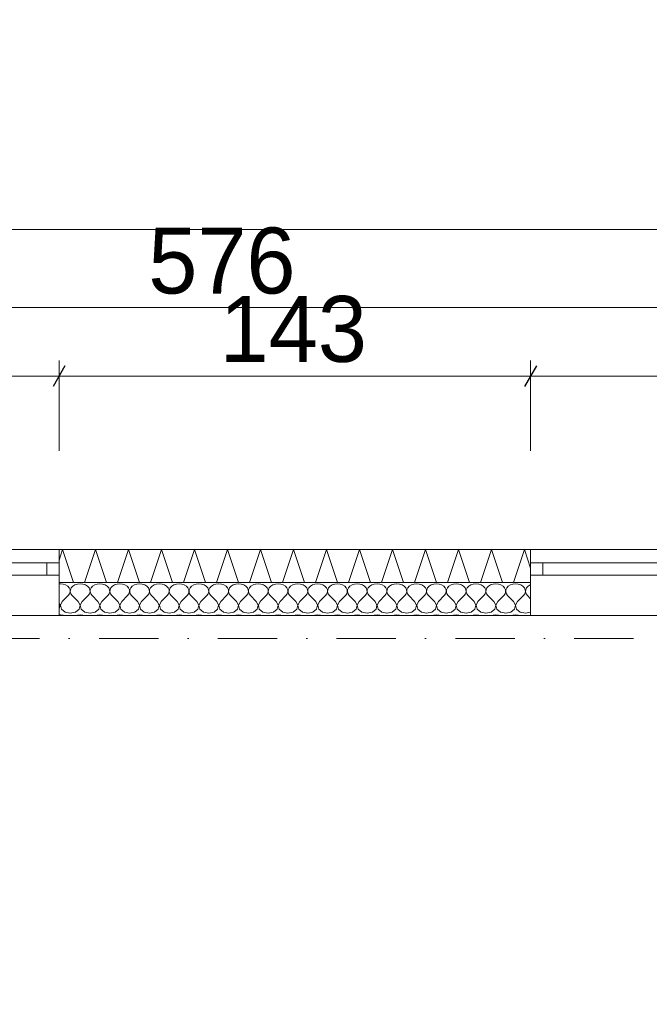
# Model space of a CAD drawing. Header units: millimetres. Extents: x 100377 to 152816, y -1988 to 13902.
# Tile 55 of 58: x 133732 to 135641, y 10658 to 13644. Entities that reach past the tile are written whole.
import ezdxf

# ---------------------------------------------------------------- set-up
doc = ezdxf.new("R2010")
doc.units = ezdxf.units.MM
doc.header["$MEASUREMENT"] = 0
doc.linetypes.add('Kropki i Kreski', pattern=[360, 180, -90, 0, -90])
for name, color, linetype, lineweight in [('Nowe_0_Nr_pióra__1', 7, 'Continuous', 13), ('Nowe_0_Nr_pióra__2', 251, 'Continuous', 13), ('Nowe_299-A Wymiary Opisy_Nr_pióra__1', 7, 'Continuous', 13), ('Nowe_299-A Wymiary Opisy_Nr_pióra__21', 7, 'Continuous', 25), ('Nowe_810-G Ogólne_Nr_pióra__1', 7, 'Continuous', 13)]:
    doc.layers.add(name, color=color, linetype=linetype, lineweight=lineweight)
doc.layers.add('Nowe_299-A Wymiary Opisy', color=7, linetype='Continuous')
doc.styles.add('STYL_AUTOMATYCZNY_1', font='txt')
doc.dimstyles.new('STYL_AUTOMATYCZNY__2', dxfattribs={"dimtxt": 200, "dimasz": 47.5, "dimexe": 0.18, "dimexo": 300, "dimgap": 0.09, "dimtad": 1, "dimtih": 1, "dimtoh": 1, "dimdec": 0, "dimlfac": 0.1, "dimzin": 0, "dimdsep": 46, "dimtxsty": 'STYL_AUTOMATYCZNY_1', "dimblk": 'ARROWHEAD_2', "dimblk1": 'ARROWHEAD_2', "dimblk2": 'ARROWHEAD_2', "dimcen": 0.09, "dimclrd": 7, "dimclre": 7, "dimclrt": 7, "dimadec": 1, "dimazin": 0, "dimtfac": 1, "dimtdec": 4, "dimtmove": 0, "dimatfit": 3, "dimfxl": 0, "dimtolj": 1, "dimtzin": 0, "dimarcsym": 0})

# ---------------------------------------------------------------- blocks, each defined once
blk = doc.blocks.new('*X44')
at = {"layer": 'Nowe_0_Nr_pióra__1', "color": 7, "linetype": 'Continuous', "lineweight": 13}
for p, q in [((133855.7, 11933.5), (133851.8, 11933)), ((133863.9, 11932.6), (133855.7, 11933.5)), ((133871.5, 11930.1), (133863.9, 11932.6)), ((133877.9, 11926.2), (133871.5, 11930.1)), ((133882.6, 11921.1), (133877.9, 11926.2)), ((133885.2, 11915.2), (133882.6, 11921.1)), ((133885.6, 11909), (133885.2, 11915.2)), ((133886.3, 11915.2), (133885.9, 11909)), ((133888.9, 11921.1), (133886.3, 11915.2)), ((133893.6, 11926.2), (133888.9, 11921.1)), ((133900, 11930.1), (133893.6, 11926.2)), ((133907.5, 11932.6), (133900, 11930.1)), ((133915.7, 11933.5), (133907.5, 11932.6)), ((133923.9, 11932.6), (133915.7, 11933.5)), ((133931.5, 11930.1), (133923.9, 11932.6)), ((133937.9, 11926.2), (133931.5, 11930.1)), ((133942.6, 11921.1), (133937.9, 11926.2)), ((133945.2, 11915.2), (133942.6, 11921.1)), ((133945.6, 11909), (133945.2, 11915.2)), ((133946.3, 11915.2), (133945.9, 11909)), ((133948.9, 11921.1), (133946.3, 11915.2)), ((133953.6, 11926.2), (133948.9, 11921.1)), ((133960, 11930.1), (133953.6, 11926.2)), ((133967.5, 11932.6), (133960, 11930.1)), ((133975.7, 11933.5), (133967.5, 11932.6)), ((133983.9, 11932.6), (133975.7, 11933.5)), ((133991.5, 11930.1), (133983.9, 11932.6)), ((133997.9, 11926.2), (133991.5, 11930.1)), ((134002.6, 11921.1), (133997.9, 11926.2)), ((134005.2, 11915.2), (134002.6, 11921.1)), ((134005.6, 11909), (134005.2, 11915.2)), ((134006.3, 11915.2), (134005.9, 11909)), ((134008.9, 11921.1), (134006.3, 11915.2)), ((134013.6, 11926.2), (134008.9, 11921.1)), ((134020, 11930.1), (134013.6, 11926.2)), ((134027.5, 11932.6), (134020, 11930.1)), ((134035.7, 11933.5), (134027.5, 11932.6)), ((134043.9, 11932.6), (134035.7, 11933.5)), ((134051.5, 11930.1), (134043.9, 11932.6)), ((134057.9, 11926.2), (134051.5, 11930.1)), ((134062.6, 11921.1), (134057.9, 11926.2)), ((134065.2, 11915.2), (134062.6, 11921.1)), ((134065.6, 11909), (134065.2, 11915.2)), ((134066.3, 11915.2), (134065.9, 11909)), ((134068.9, 11921.1), (134066.3, 11915.2)), ((134073.6, 11926.2), (134068.9, 11921.1)), ((134080, 11930.1), (134073.6, 11926.2)), ((134087.5, 11932.6), (134080, 11930.1)), ((134095.7, 11933.5), (134087.5, 11932.6)), ((134103.9, 11932.6), (134095.7, 11933.5)), ((134111.5, 11930.1), (134103.9, 11932.6)), ((134117.9, 11926.2), (134111.5, 11930.1)), ((134122.6, 11921.1), (134117.9, 11926.2)), ((134125.2, 11915.2), (134122.6, 11921.1)), ((134125.6, 11909), (134125.2, 11915.2)), ((134126.3, 11915.2), (134125.9, 11909)), ((134128.9, 11921.1), (134126.3, 11915.2)), ((134133.6, 11926.2), (134128.9, 11921.1)), ((134140, 11930.1), (134133.6, 11926.2)), ((134147.5, 11932.6), (134140, 11930.1)), ((134155.7, 11933.5), (134147.5, 11932.6)), ((134163.9, 11932.6), (134155.7, 11933.5)), ((134171.5, 11930.1), (134163.9, 11932.6)), ((134177.9, 11926.2), (134171.5, 11930.1)), ((134182.6, 11921.1), (134177.9, 11926.2)), ((134185.2, 11915.2), (134182.6, 11921.1)), ((134185.6, 11909), (134185.2, 11915.2)), ((134186.3, 11915.2), (134185.9, 11909)), ((134188.9, 11921.1), (134186.3, 11915.2)), ((134193.6, 11926.2), (134188.9, 11921.1)), ((134200, 11930.1), (134193.6, 11926.2)), ((134207.5, 11932.6), (134200, 11930.1)), ((134215.7, 11933.5), (134207.5, 11932.6)), ((134223.9, 11932.6), (134215.7, 11933.5)), ((134231.5, 11930.1), (134223.9, 11932.6)), ((134237.9, 11926.2), (134231.5, 11930.1)), ((134242.6, 11921.1), (134237.9, 11926.2)), ((134245.2, 11915.2), (134242.6, 11921.1)), ((134245.6, 11909), (134245.2, 11915.2)), ((134246.3, 11915.2), (134245.9, 11909)), ((134248.9, 11921.1), (134246.3, 11915.2)), ((134253.6, 11926.2), (134248.9, 11921.1)), ((134260, 11930.1), (134253.6, 11926.2)), ((134267.5, 11932.6), (134260, 11930.1)), ((134275.7, 11933.5), (134267.5, 11932.6)), ((134283.9, 11932.6), (134275.7, 11933.5)), ((134291.5, 11930.1), (134283.9, 11932.6)), ((134297.9, 11926.2), (134291.5, 11930.1)), ((134302.6, 11921.1), (134297.9, 11926.2)), ((134305.2, 11915.2), (134302.6, 11921.1)), ((134305.6, 11909), (134305.2, 11915.2)), ((134306.3, 11915.2), (134305.9, 11909)), ((134308.9, 11921.1), (134306.3, 11915.2)), ((134313.6, 11926.2), (134308.9, 11921.1)), ((134320, 11930.1), (134313.6, 11926.2)), ((134327.5, 11932.6), (134320, 11930.1)), ((134335.7, 11933.5), (134327.5, 11932.6)), ((134343.9, 11932.6), (134335.7, 11933.5)), ((134351.5, 11930.1), (134343.9, 11932.6)), ((134357.9, 11926.2), (134351.5, 11930.1)), ((134362.6, 11921.1), (134357.9, 11926.2)), ((134365.2, 11915.2), (134362.6, 11921.1)), ((134365.6, 11909), (134365.2, 11915.2)), ((134366.3, 11915.2), (134365.9, 11909)), ((134368.9, 11921.1), (134366.3, 11915.2)), ((134373.6, 11926.2), (134368.9, 11921.1)), ((134380, 11930.1), (134373.6, 11926.2)), ((134387.5, 11932.6), (134380, 11930.1)), ((134395.7, 11933.5), (134387.5, 11932.6)), ((134403.9, 11932.6), (134395.7, 11933.5)), ((134411.5, 11930.1), (134403.9, 11932.6)), ((134417.9, 11926.2), (134411.5, 11930.1)), ((134422.6, 11921.1), (134417.9, 11926.2)), ((134425.2, 11915.2), (134422.6, 11921.1)), ((134425.6, 11909), (134425.2, 11915.2)), ((134426.3, 11915.2), (134425.9, 11909)), ((134428.9, 11921.1), (134426.3, 11915.2)), ((134433.6, 11926.2), (134428.9, 11921.1)), ((134440, 11930.1), (134433.6, 11926.2)), ((134447.5, 11932.6), (134440, 11930.1)), ((134455.7, 11933.5), (134447.5, 11932.6)), ((134463.9, 11932.6), (134455.7, 11933.5)), ((134471.5, 11930.1), (134463.9, 11932.6)), ((134477.9, 11926.2), (134471.5, 11930.1)), ((134482.6, 11921.1), (134477.9, 11926.2)), ((134485.2, 11915.2), (134482.6, 11921.1)), ((134485.6, 11909), (134485.2, 11915.2)), ((134486.3, 11915.2), (134485.9, 11909)), ((134488.9, 11921.1), (134486.3, 11915.2)), ((134493.6, 11926.2), (134488.9, 11921.1)), ((134500, 11930.1), (134493.6, 11926.2)), ((134507.5, 11932.6), (134500, 11930.1)), ((134515.7, 11933.5), (134507.5, 11932.6)), ((134523.9, 11932.6), (134515.7, 11933.5)), ((134531.5, 11930.1), (134523.9, 11932.6)), ((134537.9, 11926.2), (134531.5, 11930.1)), ((134542.6, 11921.1), (134537.9, 11926.2)), ((134545.2, 11915.2), (134542.6, 11921.1)), ((134545.6, 11909), (134545.2, 11915.2)), ((134546.3, 11915.2), (134545.9, 11909)), ((134548.9, 11921.1), (134546.3, 11915.2)), ((134553.6, 11926.2), (134548.9, 11921.1)), ((134560, 11930.1), (134553.6, 11926.2)), ((134567.5, 11932.6), (134560, 11930.1)), ((134575.7, 11933.5), (134567.5, 11932.6)), ((134583.9, 11932.6), (134575.7, 11933.5)), ((134591.5, 11930.1), (134583.9, 11932.6)), ((134597.9, 11926.2), (134591.5, 11930.1)), ((134602.6, 11921.1), (134597.9, 11926.2)), ((134605.2, 11915.2), (134602.6, 11921.1)), ((134605.6, 11909), (134605.2, 11915.2)), ((134606.3, 11915.2), (134605.9, 11909)), ((134608.9, 11921.1), (134606.3, 11915.2)), ((134613.6, 11926.2), (134608.9, 11921.1)), ((134620, 11930.1), (134613.6, 11926.2)), ((134627.5, 11932.6), (134620, 11930.1)), ((134635.7, 11933.5), (134627.5, 11932.6)), ((134643.9, 11932.6), (134635.7, 11933.5)), ((134651.5, 11930.1), (134643.9, 11932.6)), ((134657.9, 11926.2), (134651.5, 11930.1)), ((134662.6, 11921.1), (134657.9, 11926.2)), ((134665.2, 11915.2), (134662.6, 11921.1)), ((134665.6, 11909), (134665.2, 11915.2)), ((134666.3, 11915.2), (134665.9, 11909)), ((134668.9, 11921.1), (134666.3, 11915.2)), ((134673.6, 11926.2), (134668.9, 11921.1)), ((134680, 11930.1), (134673.6, 11926.2)), ((134687.5, 11932.6), (134680, 11930.1)), ((134695.7, 11933.5), (134687.5, 11932.6)), ((134703.9, 11932.6), (134695.7, 11933.5)), ((134711.5, 11930.1), (134703.9, 11932.6)), ((134717.9, 11926.2), (134711.5, 11930.1)), ((134722.6, 11921.1), (134717.9, 11926.2)), ((134725.2, 11915.2), (134722.6, 11921.1)), ((134725.6, 11909), (134725.2, 11915.2)), ((134726.3, 11915.2), (134725.9, 11909)), ((134728.9, 11921.1), (134726.3, 11915.2)), ((134733.6, 11926.2), (134728.9, 11921.1)), ((134740, 11930.1), (134733.6, 11926.2)), ((134747.5, 11932.6), (134740, 11930.1)), ((134755.7, 11933.5), (134747.5, 11932.6)), ((134763.9, 11932.6), (134755.7, 11933.5)), ((134771.5, 11930.1), (134763.9, 11932.6)), ((134777.9, 11926.2), (134771.5, 11930.1)), ((134782.6, 11921.1), (134777.9, 11926.2)), ((134785.2, 11915.2), (134782.6, 11921.1)), ((134785.6, 11909), (134785.2, 11915.2)), ((134786.3, 11915.2), (134785.9, 11909)), ((134788.9, 11921.1), (134786.3, 11915.2)), ((134793.6, 11926.2), (134788.9, 11921.1)), ((134800, 11930.1), (134793.6, 11926.2)), ((134807.5, 11932.6), (134800, 11930.1)), ((134815.7, 11933.5), (134807.5, 11932.6)), ((134823.9, 11932.6), (134815.7, 11933.5)), ((134831.5, 11930.1), (134823.9, 11932.6)), ((134837.9, 11926.2), (134831.5, 11930.1)), ((134842.6, 11921.1), (134837.9, 11926.2)), ((134845.2, 11915.2), (134842.6, 11921.1)), ((134845.6, 11909), (134845.2, 11915.2)), ((134846.3, 11915.2), (134845.9, 11909)), ((134848.9, 11921.1), (134846.3, 11915.2)), ((134853.6, 11926.2), (134848.9, 11921.1)), ((134860, 11930.1), (134853.6, 11926.2)), ((134867.5, 11932.6), (134860, 11930.1)), ((134875.7, 11933.5), (134867.5, 11932.6)), ((134883.9, 11932.6), (134875.7, 11933.5)), ((134891.5, 11930.1), (134883.9, 11932.6)), ((134897.9, 11926.2), (134891.5, 11930.1)), ((134902.6, 11921.1), (134897.9, 11926.2)), ((134905.2, 11915.2), (134902.6, 11921.1)), ((134905.6, 11909), (134905.2, 11915.2)), ((134906.3, 11915.2), (134905.9, 11909)), ((134908.9, 11921.1), (134906.3, 11915.2)), ((134913.6, 11926.2), (134908.9, 11921.1)), ((134920, 11930.1), (134913.6, 11926.2)), ((134927.5, 11932.6), (134920, 11930.1)), ((134935.7, 11933.5), (134927.5, 11932.6)), ((134943.9, 11932.6), (134935.7, 11933.5)), ((134951.5, 11930.1), (134943.9, 11932.6)), ((134957.9, 11926.2), (134951.5, 11930.1)), ((134962.6, 11921.1), (134957.9, 11926.2)), ((134965.2, 11915.2), (134962.6, 11921.1)), ((134965.6, 11909), (134965.2, 11915.2)), ((134966.3, 11915.2), (134965.9, 11909)), ((134968.9, 11921.1), (134966.3, 11915.2)), ((134973.6, 11926.2), (134968.9, 11921.1)), ((134980, 11930.1), (134973.6, 11926.2)), ((134987.5, 11932.6), (134980, 11930.1)), ((134995.7, 11933.5), (134987.5, 11932.6)), ((135003.9, 11932.6), (134995.7, 11933.5)), ((135011.5, 11930.1), (135003.9, 11932.6)), ((135017.9, 11926.2), (135011.5, 11930.1)), ((135022.6, 11921.1), (135017.9, 11926.2)), ((135025.2, 11915.2), (135022.6, 11921.1)), ((135025.6, 11909), (135025.2, 11915.2)), ((135026.3, 11915.2), (135025.9, 11909)), ((135028.9, 11921.1), (135026.3, 11915.2)), ((135033.6, 11926.2), (135028.9, 11921.1)), ((135040, 11930.1), (135033.6, 11926.2)), ((135047.5, 11932.6), (135040, 11930.1)), ((135055.7, 11933.5), (135047.5, 11932.6)), ((135063.9, 11932.6), (135055.7, 11933.5)), ((135071.5, 11930.1), (135063.9, 11932.6)), ((135077.9, 11926.2), (135071.5, 11930.1)), ((135082.6, 11921.1), (135077.9, 11926.2)), ((135085.2, 11915.2), (135082.6, 11921.1)), ((135085.6, 11909), (135085.2, 11915.2)), ((135086.3, 11915.2), (135085.9, 11909)), ((135088.9, 11921.1), (135086.3, 11915.2)), ((135093.6, 11926.2), (135088.9, 11921.1)), ((135100, 11930.1), (135093.6, 11926.2)), ((135107.5, 11932.6), (135100, 11930.1)), ((135115.7, 11933.5), (135107.5, 11932.6)), ((135123.9, 11932.6), (135115.7, 11933.5)), ((135131.5, 11930.1), (135123.9, 11932.6)), ((135137.9, 11926.2), (135131.5, 11930.1)), ((135142.6, 11921.1), (135137.9, 11926.2)), ((135145.2, 11915.2), (135142.6, 11921.1)), ((135145.6, 11909), (135145.2, 11915.2)), ((135146.3, 11915.2), (135145.9, 11909)), ((135148.9, 11921.1), (135146.3, 11915.2)), ((135153.6, 11926.2), (135148.9, 11921.1)), ((135160, 11930.1), (135153.6, 11926.2)), ((135167.5, 11932.6), (135160, 11930.1)), ((135175.7, 11933.5), (135167.5, 11932.6)), ((135183.9, 11932.6), (135175.7, 11933.5)), ((135191.5, 11930.1), (135183.9, 11932.6)), ((135197.9, 11926.2), (135191.5, 11930.1)), ((135202.6, 11921.1), (135197.9, 11926.2)), ((135205.2, 11915.2), (135202.6, 11921.1)), ((135205.6, 11909), (135205.2, 11915.2)), ((135206.3, 11915.2), (135205.9, 11909)), ((135208.9, 11921.1), (135206.3, 11915.2)), ((135213.6, 11926.2), (135208.9, 11921.1)), ((135220, 11930.1), (135213.6, 11926.2)), ((135227.5, 11932.6), (135220, 11930.1)), ((135235.7, 11933.5), (135227.5, 11932.6)), ((135243.9, 11932.6), (135235.7, 11933.5)), ((135251.5, 11930.1), (135243.9, 11932.6)), ((135257.9, 11926.2), (135251.5, 11930.1)), ((135262.6, 11921.1), (135257.9, 11926.2)), ((135265.2, 11915.2), (135262.6, 11921.1)), ((135265.6, 11909), (135265.2, 11915.2)), ((135266.3, 11915.2), (135265.9, 11909)), ((135268.9, 11921.1), (135266.3, 11915.2)), ((135273.6, 11926.2), (135268.9, 11921.1)), ((135280, 11930.1), (135273.6, 11926.2)), ((135281.1, 11930.5), (135280, 11930.1)), ((133861.7, 11879.7), (133879.7, 11897.6)), ((133879.7, 11897.6), (133883.7, 11903)), ((133883.7, 11903), (133885.6, 11909)), ((133885.9, 11909), (133887.7, 11903)), ((133887.7, 11903), (133891.7, 11897.6)), ((133909.7, 11879.7), (133891.7, 11897.6)), ((133921.7, 11879.7), (133939.7, 11897.6)), ((133939.7, 11897.6), (133943.7, 11903)), ((133943.7, 11903), (133945.6, 11909)), ((133945.9, 11909), (133947.7, 11903)), ((133947.7, 11903), (133951.7, 11897.6)), ((133969.7, 11879.7), (133951.7, 11897.6)), ((133981.7, 11879.7), (133999.7, 11897.6)), ((133999.7, 11897.6), (134003.7, 11903)), ((134003.7, 11903), (134005.6, 11909)), ((134005.9, 11909), (134007.7, 11903)), ((134007.7, 11903), (134011.7, 11897.6)), ((134029.7, 11879.7), (134011.7, 11897.6)), ((134041.7, 11879.7), (134059.7, 11897.6)), ((134059.7, 11897.6), (134063.7, 11903)), ((134063.7, 11903), (134065.6, 11909)), ((134065.9, 11909), (134067.7, 11903)), ((134067.7, 11903), (134071.7, 11897.6)), ((134089.7, 11879.7), (134071.7, 11897.6)), ((134101.7, 11879.7), (134119.7, 11897.6)), ((134119.7, 11897.6), (134123.7, 11903)), ((134123.7, 11903), (134125.6, 11909)), ((134125.9, 11909), (134127.7, 11903)), ((134127.7, 11903), (134131.7, 11897.6)), ((134149.7, 11879.7), (134131.7, 11897.6)), ((134161.7, 11879.7), (134179.7, 11897.6)), ((134179.7, 11897.6), (134183.7, 11903)), ((134183.7, 11903), (134185.6, 11909)), ((134185.9, 11909), (134187.7, 11903)), ((134187.7, 11903), (134191.7, 11897.6)), ((134209.7, 11879.7), (134191.7, 11897.6)), ((134221.7, 11879.7), (134239.7, 11897.6)), ((134239.7, 11897.6), (134243.7, 11903)), ((134243.7, 11903), (134245.6, 11909)), ((134245.9, 11909), (134247.7, 11903)), ((134247.7, 11903), (134251.7, 11897.6)), ((134269.7, 11879.7), (134251.7, 11897.6)), ((134281.7, 11879.7), (134299.7, 11897.6)), ((134299.7, 11897.6), (134303.7, 11903)), ((134303.7, 11903), (134305.6, 11909)), ((134305.9, 11909), (134307.7, 11903)), ((134307.7, 11903), (134311.7, 11897.6)), ((134329.7, 11879.7), (134311.7, 11897.6)), ((134341.7, 11879.7), (134359.7, 11897.6)), ((134359.7, 11897.6), (134363.7, 11903)), ((134363.7, 11903), (134365.6, 11909)), ((134365.9, 11909), (134367.7, 11903)), ((134367.7, 11903), (134371.7, 11897.6)), ((134389.7, 11879.7), (134371.7, 11897.6)), ((134401.7, 11879.7), (134419.7, 11897.6)), ((134419.7, 11897.6), (134423.7, 11903)), ((134423.7, 11903), (134425.6, 11909)), ((134425.9, 11909), (134427.7, 11903)), ((134427.7, 11903), (134431.7, 11897.6)), ((134449.7, 11879.7), (134431.7, 11897.6)), ((134461.7, 11879.7), (134479.7, 11897.6)), ((134479.7, 11897.6), (134483.7, 11903)), ((134483.7, 11903), (134485.6, 11909)), ((134485.9, 11909), (134487.7, 11903)), ((134487.7, 11903), (134491.7, 11897.6)), ((134509.7, 11879.7), (134491.7, 11897.6)), ((134521.7, 11879.7), (134539.7, 11897.6)), ((134539.7, 11897.6), (134543.7, 11903)), ((134543.7, 11903), (134545.6, 11909)), ((134545.9, 11909), (134547.7, 11903)), ((134547.7, 11903), (134551.7, 11897.6)), ((134569.7, 11879.7), (134551.7, 11897.6)), ((134581.7, 11879.7), (134599.7, 11897.6)), ((134599.7, 11897.6), (134603.7, 11903)), ((134603.7, 11903), (134605.6, 11909)), ((134605.9, 11909), (134607.7, 11903)), ((134607.7, 11903), (134611.7, 11897.6)), ((134629.7, 11879.7), (134611.7, 11897.6)), ((134641.7, 11879.7), (134659.7, 11897.6)), ((134659.7, 11897.6), (134663.7, 11903)), ((134663.7, 11903), (134665.6, 11909)), ((134665.9, 11909), (134667.7, 11903)), ((134667.7, 11903), (134671.7, 11897.6)), ((134689.7, 11879.7), (134671.7, 11897.6)), ((134701.7, 11879.7), (134719.7, 11897.6)), ((134719.7, 11897.6), (134723.7, 11903)), ((134723.7, 11903), (134725.6, 11909)), ((134725.9, 11909), (134727.7, 11903)), ((134727.7, 11903), (134731.7, 11897.6)), ((134749.7, 11879.7), (134731.7, 11897.6)), ((134761.7, 11879.7), (134779.7, 11897.6)), ((134779.7, 11897.6), (134783.7, 11903)), ((134783.7, 11903), (134785.6, 11909)), ((134785.9, 11909), (134787.7, 11903)), ((134787.7, 11903), (134791.7, 11897.6)), ((134809.7, 11879.7), (134791.7, 11897.6)), ((134821.7, 11879.7), (134839.7, 11897.6)), ((134839.7, 11897.6), (134843.7, 11903)), ((134843.7, 11903), (134845.6, 11909)), ((134845.9, 11909), (134847.7, 11903)), ((134847.7, 11903), (134851.7, 11897.6)), ((134869.7, 11879.7), (134851.7, 11897.6)), ((134881.7, 11879.7), (134899.7, 11897.6)), ((134899.7, 11897.6), (134903.7, 11903)), ((134903.7, 11903), (134905.6, 11909)), ((134905.9, 11909), (134907.7, 11903)), ((134907.7, 11903), (134911.7, 11897.6)), ((134929.7, 11879.7), (134911.7, 11897.6)), ((134941.7, 11879.7), (134959.7, 11897.6)), ((134959.7, 11897.6), (134963.7, 11903)), ((134963.7, 11903), (134965.6, 11909)), ((134965.9, 11909), (134967.7, 11903)), ((134967.7, 11903), (134971.7, 11897.6)), ((134989.7, 11879.7), (134971.7, 11897.6)), ((135001.7, 11879.7), (135019.7, 11897.6)), ((135019.7, 11897.6), (135023.7, 11903)), ((135023.7, 11903), (135025.6, 11909)), ((135025.9, 11909), (135027.7, 11903)), ((135027.7, 11903), (135031.7, 11897.6)), ((135049.7, 11879.7), (135031.7, 11897.6)), ((135061.7, 11879.7), (135079.7, 11897.6)), ((135079.7, 11897.6), (135083.7, 11903)), ((135083.7, 11903), (135085.6, 11909)), ((135085.9, 11909), (135087.7, 11903)), ((135087.7, 11903), (135091.7, 11897.6)), ((135109.7, 11879.7), (135091.7, 11897.6)), ((135121.7, 11879.7), (135139.7, 11897.6)), ((135139.7, 11897.6), (135143.7, 11903)), ((135143.7, 11903), (135145.6, 11909)), ((135145.9, 11909), (135147.7, 11903)), ((135147.7, 11903), (135151.7, 11897.6)), ((135169.7, 11879.7), (135151.7, 11897.6)), ((135181.7, 11879.7), (135199.7, 11897.6)), ((135199.7, 11897.6), (135203.7, 11903)), ((135203.7, 11903), (135205.6, 11909)), ((135205.9, 11909), (135207.7, 11903)), ((135207.7, 11903), (135211.7, 11897.6)), ((135229.7, 11879.7), (135211.7, 11897.6)), ((135241.7, 11879.7), (135259.7, 11897.6)), ((135259.7, 11897.6), (135263.7, 11903)), ((135263.7, 11903), (135265.6, 11909)), ((135265.9, 11909), (135267.7, 11903)), ((135267.7, 11903), (135271.7, 11897.6)), ((135281.1, 11888.3), (135271.7, 11897.6)), ((133855.6, 11868.3), (133851.8, 11875.7)), ((133851.8, 11855.6), (133852.6, 11856.2)), ((133852.6, 11856.2), (133855.6, 11868.3)), ((133861.7, 11879.7), (133855.9, 11868.3)), ((133855.9, 11868.3), (133858.9, 11856.2)), ((133858.9, 11856.2), (133870, 11847.2)), ((133901.5, 11847.2), (133912.6, 11856.2)), ((133915.6, 11868.3), (133909.7, 11879.7)), ((133912.6, 11856.2), (133915.6, 11868.3)), ((133921.7, 11879.7), (133915.9, 11868.3)), ((133915.9, 11868.3), (133918.9, 11856.2)), ((133918.9, 11856.2), (133930, 11847.2)), ((133961.5, 11847.2), (133972.6, 11856.2)), ((133975.6, 11868.3), (133969.7, 11879.7)), ((133972.6, 11856.2), (133975.6, 11868.3)), ((133981.7, 11879.7), (133975.9, 11868.3)), ((133975.9, 11868.3), (133978.9, 11856.2)), ((133978.9, 11856.2), (133990, 11847.2)), ((134021.5, 11847.2), (134032.6, 11856.2)), ((134035.6, 11868.3), (134029.7, 11879.7)), ((134032.6, 11856.2), (134035.6, 11868.3)), ((134041.7, 11879.7), (134035.9, 11868.3)), ((134035.9, 11868.3), (134038.9, 11856.2)), ((134038.9, 11856.2), (134050, 11847.2)), ((134081.5, 11847.2), (134092.6, 11856.2)), ((134095.6, 11868.3), (134089.7, 11879.7)), ((134092.6, 11856.2), (134095.6, 11868.3)), ((134101.7, 11879.7), (134095.9, 11868.3)), ((134095.9, 11868.3), (134098.9, 11856.2)), ((134098.9, 11856.2), (134110, 11847.2)), ((134141.5, 11847.2), (134152.6, 11856.2)), ((134155.6, 11868.3), (134149.7, 11879.7)), ((134152.6, 11856.2), (134155.6, 11868.3)), ((134161.7, 11879.7), (134155.9, 11868.3)), ((134155.9, 11868.3), (134158.9, 11856.2)), ((134158.9, 11856.2), (134170, 11847.2)), ((134201.5, 11847.2), (134212.6, 11856.2)), ((134215.6, 11868.3), (134209.7, 11879.7)), ((134212.6, 11856.2), (134215.6, 11868.3)), ((134221.7, 11879.7), (134215.9, 11868.3)), ((134215.9, 11868.3), (134218.9, 11856.2)), ((134218.9, 11856.2), (134230, 11847.2)), ((134261.5, 11847.2), (134272.6, 11856.2)), ((134275.6, 11868.3), (134269.7, 11879.7)), ((134272.6, 11856.2), (134275.6, 11868.3)), ((134281.7, 11879.7), (134275.9, 11868.3)), ((134275.9, 11868.3), (134278.9, 11856.2)), ((134278.9, 11856.2), (134290, 11847.2)), ((134321.5, 11847.2), (134332.6, 11856.2)), ((134335.6, 11868.3), (134329.7, 11879.7)), ((134332.6, 11856.2), (134335.6, 11868.3)), ((134341.7, 11879.7), (134335.9, 11868.3)), ((134335.9, 11868.3), (134338.9, 11856.2)), ((134338.9, 11856.2), (134350, 11847.2)), ((134381.5, 11847.2), (134392.6, 11856.2)), ((134395.6, 11868.3), (134389.7, 11879.7)), ((134392.6, 11856.2), (134395.6, 11868.3)), ((134401.7, 11879.7), (134395.9, 11868.3)), ((134395.9, 11868.3), (134398.9, 11856.2)), ((134398.9, 11856.2), (134410, 11847.2)), ((134441.5, 11847.2), (134452.6, 11856.2)), ((134455.6, 11868.3), (134449.7, 11879.7)), ((134452.6, 11856.2), (134455.6, 11868.3)), ((134461.7, 11879.7), (134455.9, 11868.3)), ((134455.9, 11868.3), (134458.9, 11856.2)), ((134458.9, 11856.2), (134470, 11847.2)), ((134501.5, 11847.2), (134512.6, 11856.2)), ((134515.6, 11868.3), (134509.7, 11879.7)), ((134512.6, 11856.2), (134515.6, 11868.3)), ((134521.7, 11879.7), (134515.9, 11868.3)), ((134515.9, 11868.3), (134518.9, 11856.2)), ((134518.9, 11856.2), (134530, 11847.2)), ((134561.5, 11847.2), (134572.6, 11856.2)), ((134575.6, 11868.3), (134569.7, 11879.7)), ((134572.6, 11856.2), (134575.6, 11868.3)), ((134581.7, 11879.7), (134575.9, 11868.3)), ((134575.9, 11868.3), (134578.9, 11856.2)), ((134578.9, 11856.2), (134590, 11847.2)), ((134621.5, 11847.2), (134632.6, 11856.2)), ((134635.6, 11868.3), (134629.7, 11879.7)), ((134632.6, 11856.2), (134635.6, 11868.3)), ((134641.7, 11879.7), (134635.9, 11868.3)), ((134635.9, 11868.3), (134638.9, 11856.2)), ((134638.9, 11856.2), (134650, 11847.2)), ((134681.5, 11847.2), (134692.6, 11856.2)), ((134695.6, 11868.3), (134689.7, 11879.7)), ((134692.6, 11856.2), (134695.6, 11868.3)), ((134701.7, 11879.7), (134695.9, 11868.3)), ((134695.9, 11868.3), (134698.9, 11856.2)), ((134698.9, 11856.2), (134710, 11847.2)), ((134741.5, 11847.2), (134752.6, 11856.2)), ((134755.6, 11868.3), (134749.7, 11879.7)), ((134752.6, 11856.2), (134755.6, 11868.3)), ((134761.7, 11879.7), (134755.9, 11868.3)), ((134755.9, 11868.3), (134758.9, 11856.2)), ((134758.9, 11856.2), (134770, 11847.2)), ((134801.5, 11847.2), (134812.6, 11856.2)), ((134815.6, 11868.3), (134809.7, 11879.7)), ((134812.6, 11856.2), (134815.6, 11868.3)), ((134821.7, 11879.7), (134815.9, 11868.3)), ((134815.9, 11868.3), (134818.9, 11856.2)), ((134818.9, 11856.2), (134830, 11847.2)), ((134861.5, 11847.2), (134872.6, 11856.2)), ((134875.6, 11868.3), (134869.7, 11879.7)), ((134872.6, 11856.2), (134875.6, 11868.3)), ((134881.7, 11879.7), (134875.9, 11868.3)), ((134875.9, 11868.3), (134878.9, 11856.2)), ((134878.9, 11856.2), (134890, 11847.2)), ((134921.5, 11847.2), (134932.6, 11856.2)), ((134935.6, 11868.3), (134929.7, 11879.7)), ((134932.6, 11856.2), (134935.6, 11868.3)), ((134941.7, 11879.7), (134935.9, 11868.3)), ((134935.9, 11868.3), (134938.9, 11856.2)), ((134938.9, 11856.2), (134950, 11847.2)), ((134981.5, 11847.2), (134992.6, 11856.2)), ((134995.6, 11868.3), (134989.7, 11879.7)), ((134992.6, 11856.2), (134995.6, 11868.3)), ((135001.7, 11879.7), (134995.9, 11868.3)), ((134995.9, 11868.3), (134998.9, 11856.2)), ((134998.9, 11856.2), (135010, 11847.2)), ((135041.5, 11847.2), (135052.6, 11856.2)), ((135055.6, 11868.3), (135049.7, 11879.7)), ((135052.6, 11856.2), (135055.6, 11868.3)), ((135061.7, 11879.7), (135055.9, 11868.3)), ((135055.9, 11868.3), (135058.9, 11856.2)), ((135058.9, 11856.2), (135070, 11847.2)), ((135101.5, 11847.2), (135112.6, 11856.2)), ((135115.6, 11868.3), (135109.7, 11879.7)), ((135112.6, 11856.2), (135115.6, 11868.3)), ((135121.7, 11879.7), (135115.9, 11868.3)), ((135115.9, 11868.3), (135118.9, 11856.2)), ((135118.9, 11856.2), (135130, 11847.2)), ((135161.5, 11847.2), (135172.6, 11856.2)), ((135175.6, 11868.3), (135169.7, 11879.7)), ((135172.6, 11856.2), (135175.6, 11868.3)), ((135181.7, 11879.7), (135175.9, 11868.3)), ((135175.9, 11868.3), (135178.9, 11856.2)), ((135178.9, 11856.2), (135190, 11847.2)), ((135221.5, 11847.2), (135232.6, 11856.2)), ((135235.6, 11868.3), (135229.7, 11879.7)), ((135232.6, 11856.2), (135235.6, 11868.3)), ((135241.7, 11879.7), (135235.9, 11868.3)), ((135235.9, 11868.3), (135238.9, 11856.2)), ((135238.9, 11856.2), (135250, 11847.2)), ((133855.7, 11839.4), (133851.8, 11839)), ((133863.9, 11838.5), (133855.7, 11839.4)), ((133868.5, 11837), (133863.9, 11838.5)), ((133870, 11847.2), (133885.7, 11843.9)), ((133885.7, 11843.9), (133901.5, 11847.2)), ((133907.5, 11838.5), (133903, 11837)), ((133915.7, 11839.4), (133907.5, 11838.5)), ((133923.9, 11838.5), (133915.7, 11839.4)), ((133928.5, 11837), (133923.9, 11838.5)), ((133930, 11847.2), (133945.7, 11843.9)), ((133945.7, 11843.9), (133961.5, 11847.2)), ((133967.5, 11838.5), (133963, 11837)), ((133975.7, 11839.4), (133967.5, 11838.5)), ((133983.9, 11838.5), (133975.7, 11839.4)), ((133988.5, 11837), (133983.9, 11838.5)), ((133990, 11847.2), (134005.7, 11843.9)), ((134005.7, 11843.9), (134021.5, 11847.2)), ((134027.5, 11838.5), (134023, 11837)), ((134035.7, 11839.4), (134027.5, 11838.5)), ((134043.9, 11838.5), (134035.7, 11839.4)), ((134048.5, 11837), (134043.9, 11838.5)), ((134050, 11847.2), (134065.7, 11843.9)), ((134065.7, 11843.9), (134081.5, 11847.2)), ((134087.5, 11838.5), (134083, 11837)), ((134095.7, 11839.4), (134087.5, 11838.5)), ((134103.9, 11838.5), (134095.7, 11839.4)), ((134108.5, 11837), (134103.9, 11838.5)), ((134110, 11847.2), (134125.7, 11843.9)), ((134125.7, 11843.9), (134141.5, 11847.2)), ((134147.5, 11838.5), (134143, 11837)), ((134155.7, 11839.4), (134147.5, 11838.5)), ((134163.9, 11838.5), (134155.7, 11839.4)), ((134168.5, 11837), (134163.9, 11838.5)), ((134170, 11847.2), (134185.7, 11843.9)), ((134185.7, 11843.9), (134201.5, 11847.2)), ((134207.5, 11838.5), (134203, 11837)), ((134215.7, 11839.4), (134207.5, 11838.5)), ((134223.9, 11838.5), (134215.7, 11839.4)), ((134228.5, 11837), (134223.9, 11838.5)), ((134230, 11847.2), (134245.7, 11843.9)), ((134245.7, 11843.9), (134261.5, 11847.2)), ((134267.5, 11838.5), (134263, 11837)), ((134275.7, 11839.4), (134267.5, 11838.5)), ((134283.9, 11838.5), (134275.7, 11839.4)), ((134288.5, 11837), (134283.9, 11838.5)), ((134290, 11847.2), (134305.7, 11843.9)), ((134305.7, 11843.9), (134321.5, 11847.2)), ((134327.5, 11838.5), (134323, 11837)), ((134335.7, 11839.4), (134327.5, 11838.5)), ((134343.9, 11838.5), (134335.7, 11839.4)), ((134348.5, 11837), (134343.9, 11838.5)), ((134350, 11847.2), (134365.7, 11843.9)), ((134365.7, 11843.9), (134381.5, 11847.2)), ((134387.5, 11838.5), (134383, 11837)), ((134395.7, 11839.4), (134387.5, 11838.5)), ((134403.9, 11838.5), (134395.7, 11839.4)), ((134408.5, 11837), (134403.9, 11838.5)), ((134410, 11847.2), (134425.7, 11843.9)), ((134425.7, 11843.9), (134441.5, 11847.2)), ((134447.5, 11838.5), (134443, 11837)), ((134455.7, 11839.4), (134447.5, 11838.5)), ((134463.9, 11838.5), (134455.7, 11839.4)), ((134468.5, 11837), (134463.9, 11838.5)), ((134470, 11847.2), (134485.7, 11843.9)), ((134485.7, 11843.9), (134501.5, 11847.2)), ((134507.5, 11838.5), (134503, 11837)), ((134515.7, 11839.4), (134507.5, 11838.5)), ((134523.9, 11838.5), (134515.7, 11839.4)), ((134528.5, 11837), (134523.9, 11838.5)), ((134530, 11847.2), (134545.7, 11843.9)), ((134545.7, 11843.9), (134561.5, 11847.2)), ((134567.5, 11838.5), (134563, 11837)), ((134575.7, 11839.4), (134567.5, 11838.5)), ((134583.9, 11838.5), (134575.7, 11839.4)), ((134588.5, 11837), (134583.9, 11838.5)), ((134590, 11847.2), (134605.7, 11843.9)), ((134605.7, 11843.9), (134621.5, 11847.2)), ((134627.5, 11838.5), (134623, 11837)), ((134635.7, 11839.4), (134627.5, 11838.5)), ((134643.9, 11838.5), (134635.7, 11839.4)), ((134648.5, 11837), (134643.9, 11838.5)), ((134650, 11847.2), (134665.7, 11843.9)), ((134665.7, 11843.9), (134681.5, 11847.2)), ((134687.5, 11838.5), (134683, 11837)), ((134695.7, 11839.4), (134687.5, 11838.5)), ((134703.9, 11838.5), (134695.7, 11839.4)), ((134708.5, 11837), (134703.9, 11838.5)), ((134710, 11847.2), (134725.7, 11843.9)), ((134725.7, 11843.9), (134741.5, 11847.2)), ((134747.5, 11838.5), (134743, 11837)), ((134755.7, 11839.4), (134747.5, 11838.5)), ((134763.9, 11838.5), (134755.7, 11839.4)), ((134768.5, 11837), (134763.9, 11838.5)), ((134770, 11847.2), (134785.7, 11843.9)), ((134785.7, 11843.9), (134801.5, 11847.2)), ((134807.5, 11838.5), (134803, 11837)), ((134815.7, 11839.4), (134807.5, 11838.5)), ((134823.9, 11838.5), (134815.7, 11839.4)), ((134828.5, 11837), (134823.9, 11838.5)), ((134830, 11847.2), (134845.7, 11843.9)), ((134845.7, 11843.9), (134861.5, 11847.2)), ((134867.5, 11838.5), (134863, 11837)), ((134875.7, 11839.4), (134867.5, 11838.5)), ((134883.9, 11838.5), (134875.7, 11839.4)), ((134888.5, 11837), (134883.9, 11838.5)), ((134890, 11847.2), (134905.7, 11843.9)), ((134905.7, 11843.9), (134921.5, 11847.2)), ((134927.5, 11838.5), (134923, 11837)), ((134935.7, 11839.4), (134927.5, 11838.5)), ((134943.9, 11838.5), (134935.7, 11839.4)), ((134948.5, 11837), (134943.9, 11838.5)), ((134950, 11847.2), (134965.7, 11843.9)), ((134965.7, 11843.9), (134981.5, 11847.2)), ((134987.5, 11838.5), (134983, 11837)), ((134995.7, 11839.4), (134987.5, 11838.5)), ((135003.9, 11838.5), (134995.7, 11839.4)), ((135008.5, 11837), (135003.9, 11838.5)), ((135010, 11847.2), (135025.7, 11843.9)), ((135025.7, 11843.9), (135041.5, 11847.2)), ((135047.5, 11838.5), (135043, 11837)), ((135055.7, 11839.4), (135047.5, 11838.5)), ((135063.9, 11838.5), (135055.7, 11839.4)), ((135068.5, 11837), (135063.9, 11838.5)), ((135070, 11847.2), (135085.7, 11843.9)), ((135085.7, 11843.9), (135101.5, 11847.2)), ((135107.5, 11838.5), (135103, 11837)), ((135115.7, 11839.4), (135107.5, 11838.5)), ((135123.9, 11838.5), (135115.7, 11839.4)), ((135128.5, 11837), (135123.9, 11838.5)), ((135130, 11847.2), (135145.7, 11843.9)), ((135145.7, 11843.9), (135161.5, 11847.2)), ((135167.5, 11838.5), (135163, 11837)), ((135175.7, 11839.4), (135167.5, 11838.5)), ((135183.9, 11838.5), (135175.7, 11839.4)), ((135188.5, 11837), (135183.9, 11838.5)), ((135190, 11847.2), (135205.7, 11843.9)), ((135205.7, 11843.9), (135221.5, 11847.2)), ((135227.5, 11838.5), (135223, 11837)), ((135235.7, 11839.4), (135227.5, 11838.5)), ((135243.9, 11838.5), (135235.7, 11839.4)), ((135248.5, 11837), (135243.9, 11838.5)), ((135250, 11847.2), (135265.7, 11843.9)), ((135265.7, 11843.9), (135281.1, 11847.1))]:
    blk.add_line(p, q, dxfattribs=at)
blk = doc.blocks.new('Wypełnienie_22_1', base_point=(0, 0))
at = {"layer": 'Nowe_0_Nr_pióra__1', "color": 7, "linetype": 'Continuous', "lineweight": 13, "flags": 128}
blk.add_lwpolyline([(133851.8, 11837), (135281.1, 11837), (135281.1, 11937), (133851.8, 11937)], close=True, dxfattribs=at)
at = {"layer": 'Nowe_0_Nr_pióra__1', "color": 7, "linetype": 'Continuous', "lineweight": 13}
blk.add_blockref('*X44', (0, 0), dxfattribs=at)
blk = doc.blocks.new('*X90')
at = {"layer": 'Nowe_0_Nr_pióra__2', "color": 251, "linetype": 'Continuous', "lineweight": 13}
for p, q in [((133851.8, 12005.1), (133862.4, 12037)), ((133862.4, 12037), (133895.8, 11937)), ((133929.1, 11937), (133962.4, 12037)), ((133962.4, 12037), (133995.8, 11937)), ((134029.1, 11937), (134062.4, 12037)), ((134062.4, 12037), (134095.8, 11937)), ((134129.1, 11937), (134162.4, 12037)), ((134162.4, 12037), (134195.8, 11937)), ((134229.1, 11937), (134262.4, 12037)), ((134262.4, 12037), (134295.8, 11937)), ((134329.1, 11937), (134362.4, 12037)), ((134362.4, 12037), (134395.8, 11937)), ((134429.1, 11937), (134462.4, 12037)), ((134462.4, 12037), (134495.8, 11937)), ((134529.1, 11937), (134562.4, 12037)), ((134562.4, 12037), (134595.8, 11937)), ((134629.1, 11937), (134662.4, 12037)), ((134662.4, 12037), (134695.8, 11937)), ((134729.1, 11937), (134762.4, 12037)), ((134762.4, 12037), (134795.8, 11937)), ((134829.1, 11937), (134862.4, 12037)), ((134862.4, 12037), (134895.8, 11937)), ((134929.1, 11937), (134962.4, 12037)), ((134962.4, 12037), (134995.8, 11937)), ((135029.1, 11937), (135062.4, 12037)), ((135062.4, 12037), (135095.8, 11937)), ((135129.1, 11937), (135162.4, 12037)), ((135162.4, 12037), (135195.8, 11937)), ((135229.1, 11937), (135262.4, 12037)), ((135262.4, 12037), (135281.1, 11981.2))]:
    blk.add_line(p, q, dxfattribs=at)
blk = doc.blocks.new('Wypełnienie_45_1', base_point=(0, 0))
at = {"layer": 'Nowe_0_Nr_pióra__2', "color": 251, "linetype": 'Continuous', "lineweight": 13}
blk.add_blockref('*X90', (0, 0), dxfattribs=at)
blk = doc.blocks.new('*D116')
at = {"layer": 'Nowe_299-A Wymiary Opisy_Nr_pióra__1', "color": 7, "linetype": 'Continuous', "lineweight": 13}
for p, q in [((102464.4, 12337), (102464.4, 13054.5)), ((137460.4, 12337), (137460.4, 13054.5)), ((102433.8, 13007.6), (102464.4, 13007.6)), ((102464.4, 13007.6), (137460.4, 13007.6)), ((137460.4, 13007.6), (137491, 13007.6))]:
    blk.add_line(p, q, dxfattribs=at)
at = {"layer": 'Nowe_299-A Wymiary Opisy_Nr_pióra__21', "color": 7, "linetype": 'Continuous', "lineweight": 25}
for p, q in [((102482.4, 13038.9), (102446.4, 12976.4)), ((137442.4, 12976.4), (137478.4, 13038.9))]:
    blk.add_line(p, q, dxfattribs=at)
at = {"layer": 'Nowe_299-A Wymiary Opisy_Nr_pióra__1', "color": 7, "lineweight": 13, "insert": (119620.5, 13047.6), "char_height": 200, "attachment_point": 7, "style": 'STYL_AUTOMATYCZNY_1'}
blk.add_mtext('{\\A1;3\xa0500}', dxfattribs=at)
blk = doc.blocks.new('ARROWHEAD_2')
at = {"color": 0, "linetype": 'Continuous', "lineweight": 0}
for p, q in [((-0.378, -0.655), (0.378, 0.655)), ((0, 0), (-1, 0))]:
    blk.add_line(p, q, dxfattribs=at)
blk = doc.blocks.new('*D122')
at = {"layer": 'Nowe_299-A Wymiary Opisy_Nr_pióra__1', "color": 7, "linetype": 'Continuous', "lineweight": 13}
for p, q in [((131472.4, 12724.1), (131472.4, 12817.8)), ((137227.4, 12724.1), (137227.4, 12817.8)), ((131472.4, 12770.9), (137227.4, 12770.9)), ((137227.4, 12770.9), (137258, 12770.9))]:
    blk.add_line(p, q, dxfattribs=at)
at = {"layer": 'Nowe_299-A Wymiary Opisy_Nr_pióra__21', "color": 7, "linetype": 'Continuous', "lineweight": 25}
for p, q in [((131490.4, 12802.2), (131454.4, 12739.7)), ((137209.4, 12739.7), (137245.4, 12802.2))]:
    blk.add_line(p, q, dxfattribs=at)
at = {"layer": 'Nowe_299-A Wymiary Opisy_Nr_pióra__1', "color": 7, "lineweight": 13, "insert": (134122.2, 12810.9), "char_height": 200, "attachment_point": 7, "style": 'STYL_AUTOMATYCZNY_1'}
blk.add_mtext('{\\A1;576}', dxfattribs=at)
blk = doc.blocks.new('*D132')
at = {"layer": 'Nowe_299-A Wymiary Opisy_Nr_pióra__1', "color": 7, "linetype": 'Continuous', "lineweight": 13}
for p, q in [((132351.8, 12337), (132351.8, 12610.4)), ((133851.8, 12337), (133851.8, 12610.4)), ((132351.8, 12563.5), (133851.8, 12563.5))]:
    blk.add_line(p, q, dxfattribs=at)
at = {"layer": 'Nowe_299-A Wymiary Opisy_Nr_pióra__21', "color": 7, "linetype": 'Continuous', "lineweight": 25}
for p, q in [((132369.8, 12594.7), (132333.8, 12532.2)), ((133869.8, 12594.7), (133833.8, 12532.2))]:
    blk.add_line(p, q, dxfattribs=at)
at = {"layer": 'Nowe_299-A Wymiary Opisy_Nr_pióra__1', "color": 7, "lineweight": 13, "insert": (132874.1, 12603.5), "char_height": 200, "attachment_point": 7, "style": 'STYL_AUTOMATYCZNY_1'}
blk.add_mtext('{\\A1;150}', dxfattribs=at)
blk = doc.blocks.new('*D133')
at = {"layer": 'Nowe_299-A Wymiary Opisy_Nr_pióra__1', "color": 7, "linetype": 'Continuous', "lineweight": 13}
for p, q in [((133851.8, 12337), (133851.8, 12610.4)), ((135281.1, 12337), (135281.1, 12610.4)), ((133851.8, 12563.5), (135281.1, 12563.5))]:
    blk.add_line(p, q, dxfattribs=at)
at = {"layer": 'Nowe_299-A Wymiary Opisy_Nr_pióra__21', "color": 7, "linetype": 'Continuous', "lineweight": 25}
for p, q in [((133869.8, 12594.7), (133833.8, 12532.2)), ((135299.1, 12594.7), (135263, 12532.2))]:
    blk.add_line(p, q, dxfattribs=at)
at = {"layer": 'Nowe_299-A Wymiary Opisy_Nr_pióra__1', "color": 7, "lineweight": 13, "insert": (134338.8, 12603.5), "char_height": 200, "attachment_point": 7, "style": 'STYL_AUTOMATYCZNY_1'}
blk.add_mtext('{\\A1;143}', dxfattribs=at)
blk = doc.blocks.new('*D134')
at = {"layer": 'Nowe_299-A Wymiary Opisy_Nr_pióra__1', "color": 7, "linetype": 'Continuous', "lineweight": 13}
for p, q in [((135281.1, 12337), (135281.1, 12610.4)), ((136781.1, 12337), (136781.1, 12610.4)), ((135281.1, 12563.5), (136781.1, 12563.5))]:
    blk.add_line(p, q, dxfattribs=at)
at = {"layer": 'Nowe_299-A Wymiary Opisy_Nr_pióra__21', "color": 7, "linetype": 'Continuous', "lineweight": 25}
for p, q in [((135299.1, 12594.7), (135263, 12532.2)), ((136799.1, 12594.7), (136763, 12532.2))]:
    blk.add_line(p, q, dxfattribs=at)
at = {"layer": 'Nowe_299-A Wymiary Opisy_Nr_pióra__1', "color": 7, "lineweight": 13, "insert": (135803.4, 12603.5), "char_height": 200, "attachment_point": 7, "style": 'STYL_AUTOMATYCZNY_1'}
blk.add_mtext('{\\A1;150}', dxfattribs=at)

msp = doc.modelspace()

# ---------------------------------------------------------------- linework, layer by layer
at = {"layer": 'Nowe_810-G Ogólne_Nr_pióra__1', "color": 7, "linetype": 'Continuous', "lineweight": 13}
for points in [[(132664.8, 37), (137460.4, 37), (137460.4, 12037), (102464.4, 12037), (102464.4, 37), (127484, 37)], [(135281.1, 11937), (133851.8, 11937)], [(132716.2, 237), (137260.4, 237), (137260.4, 11837), (128694.9, 11837)]]:
    msp.add_lwpolyline(points, dxfattribs=at)
for points in [[(132351.8, 11837), (132351.8, 12037), (133851.8, 12037), (133851.8, 11837)], [(135281.1, 11837), (135281.1, 12037), (136781.1, 12037), (136781.1, 11837)], [(132351.8, 11959.9), (133851.8, 11959.9), (133851.8, 11997), (132351.8, 11997)], [(133851.8, 11997), (133814.7, 11997), (133814.7, 11959.9), (133851.8, 11959.9)], [(135281.1, 11959.9), (136781.1, 11959.9), (136781.1, 11997), (135281.1, 11997)], [(135318.1, 11997), (135281.1, 11997), (135281.1, 11959.9), (135318.1, 11959.9)]]:
    msp.add_lwpolyline(points, close=True, dxfattribs=at)
at = {"layer": 'Nowe_810-G Ogólne_Nr_pióra__1', "color": 7, "linetype": 'Kropki i Kreski', "lineweight": 13}
msp.add_lwpolyline([(100843.7, 11767), (139135.9, 11767)], dxfattribs=at)

# ---------------------------------------------------------------- block references
at = {"layer": 'Nowe_0_Nr_pióra__1', "color": 7, "linetype": 'Continuous', "lineweight": 13}
msp.add_blockref('Wypełnienie_22_1', (0, 0), dxfattribs=at)
at = {"layer": 'Nowe_0_Nr_pióra__2', "color": 251, "linetype": 'Continuous', "lineweight": 13}
msp.add_blockref('Wypełnienie_45_1', (0, 0), dxfattribs=at)

# ---------------------------------------------------------------- dimensions: what is measured, and where the dimension line sits
at = {"layer": 'Nowe_299-A Wymiary Opisy', "color": 7, "linetype": 'Continuous', "lineweight": 13}
for base, p1, p2, picture, middle in [((137460.4, 13007.6), (102464.4, 12037), (137460.4, 12037), '*D116', (119964, 13147.6)), ((137227.4042543, 12770.9315647), (131472.4042543, 12614.5452636), (137227.4042543, 12649.297775), '*D122', (134350.9522508, 12910.9315653)), ((133851.8, 12563.5), (132351.8, 12037), (133851.8, 12037), '*D132', (133102.9, 12703.5)), ((135281.1, 12563.5), (133851.8, 12037), (135281.1, 12037), '*D133', (134567.5, 12703.5)), ((136781.1, 12563.5), (135281.1, 12037), (136781.1, 12037), '*D134', (136032.1, 12703.5))]:
    dim = msp.add_linear_dim(base=base, p1=p1, p2=p2, dimstyle='STYL_AUTOMATYCZNY__2', dxfattribs=at)
    dim.commit()
    dim.dimension.update_dxf_attribs({"geometry": picture, "text_midpoint": middle, "dimtype": 160})

doc.saveas('drawing.dxf')
